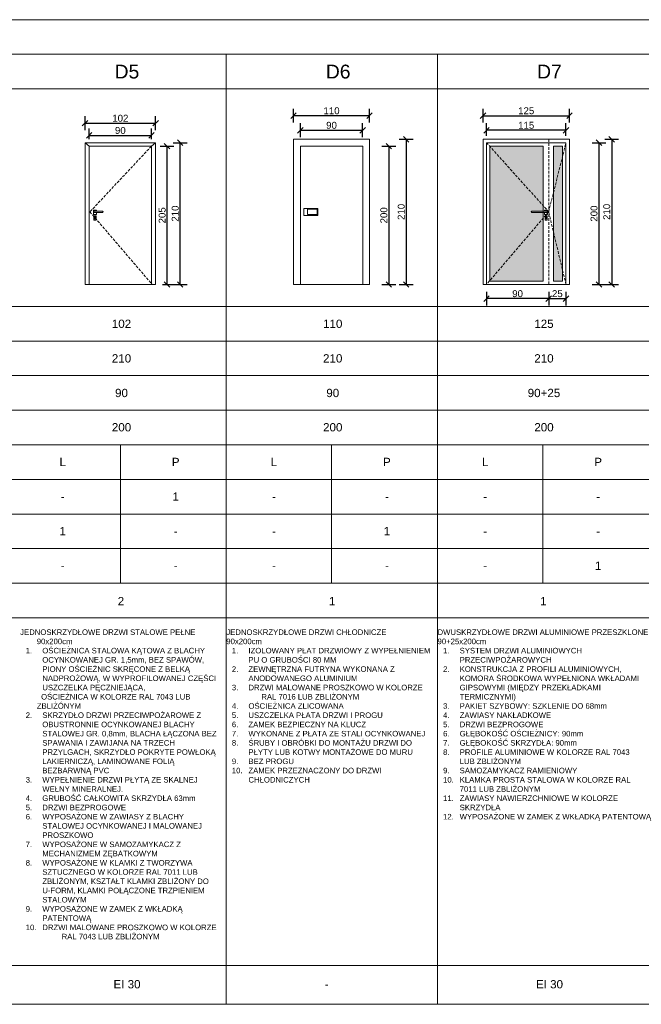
# Model space of a CAD drawing. Header units: millimetres. Extents: x -2720 to 125583, y -8970 to 34912.
# Tile 87 of 105: x 32283 to 33182, y 31447 to 32870. Entities that reach past the tile are written whole.
import ezdxf
from ezdxf.enums import TextEntityAlignment as Align

# ---------------------------------------------------------------- set-up
doc = ezdxf.new("R2010")
doc.units = ezdxf.units.MM
doc.linetypes.add('HIDDEN', pattern=[1.905, 1.27, -0.635])
doc.layers.add('A - hatch', color=253, linetype='Continuous', lineweight=5, transparency=0.6)
for name, color, linetype, lineweight in [('A - Opisy', 44, 'Continuous', 9), ('A_WIDOK', 141, 'Continuous', 13), ('DRZWI', 20, 'Continuous', 5), ('tabelka', 133, 'Continuous', 5)]:
    doc.layers.add(name, color=color, linetype=linetype, lineweight=lineweight)
doc.styles.add('ARIACE', font='arial.ttf')
doc.styles.get("Standard").update_dxf_attribs({"font": 'arial.ttf'})
doc.dimstyles.new('1 do 100', dxfattribs={"dimtxt": 10, "dimasz": 8, "dimexe": 10, "dimexo": 10, "dimgap": 2, "dimtad": 1, "dimdec": 0, "dimtxsty": 'Standard', "dimblk": 'OBLIQUE', "dimcen": 2.5, "dimadec": 0, "dimazin": 0, "dimtfac": 1, "dimtdec": 0, "dimtmove": 0, "dimatfit": 3, "dimldrblk": 'OBLIQUE', "dimfxl": 10, "dimfxlon": 1, "dimarcsym": 0})

# ---------------------------------------------------------------- blocks, each defined once
blk = doc.blocks.new('_Oblique')
at = {"color": 0, "linetype": 'ByBlock', "lineweight": -2}
blk.add_line((-0.5, -0.5), (0.5, 0.5), dxfattribs=at)
blk = doc.blocks.new('*D628')
at = {"layer": 'A_WIDOK', "color": 0, "linetype": 'ByBlock', "lineweight": -2, "transparency": 16777216}
for p, q in [((32383.7, 32697.2), (32383.7, 32712.8)), ((32473.7, 32697.2), (32473.7, 32712.8)), ((32383.7, 32702.8), (32473.7, 32702.8))]:
    blk.add_line(p, q, dxfattribs=at)
at = {"layer": 'Defpoints', "color": 0, "linetype": 'ByBlock', "transparency": 16777216}
for p in [(32473.7, 32702.8), (32383.7, 32687.2), (32473.7, 32687.2)]:
    blk.add_point(p, dxfattribs=at)
at = {"layer": 'A_WIDOK', "color": 0, "linetype": 'ByBlock', "lineweight": -2, "transparency": 16777216, "xscale": 8, "yscale": 8, "zscale": 8, "rotation": 180}
blk.add_blockref('_Oblique', (32383.7, 32702.8), dxfattribs=at)
at = {"layer": 'A_WIDOK', "color": 0, "linetype": 'ByBlock', "lineweight": -2, "transparency": 16777216, "xscale": 8, "yscale": 8, "zscale": 8}
blk.add_blockref('_Oblique', (32473.7, 32702.8), dxfattribs=at)
at = {"layer": 'A_WIDOK', "color": 0, "linetype": 'ByBlock', "transparency": 16777216, "insert": (32428.7, 32709.9), "char_height": 10, "attachment_point": 5}
blk.add_mtext('90', dxfattribs=at)
blk = doc.blocks.new('*D629')
at = {"layer": 'A_WIDOK', "color": 0, "linetype": 'ByBlock', "lineweight": -2, "transparency": 16777216}
for p, q in [((32377.7, 32710.4), (32377.7, 32730.4)), ((32479.7, 32710.4), (32479.7, 32730.4)), ((32377.7, 32720.4), (32479.7, 32720.4))]:
    blk.add_line(p, q, dxfattribs=at)
at = {"layer": 'Defpoints', "color": 0, "linetype": 'ByBlock', "transparency": 16777216}
for p in [(32479.7, 32720.4), (32377.7, 32692.2), (32479.7, 32692.2)]:
    blk.add_point(p, dxfattribs=at)
at = {"layer": 'A_WIDOK', "color": 0, "linetype": 'ByBlock', "lineweight": -2, "transparency": 16777216, "xscale": 8, "yscale": 8, "zscale": 8, "rotation": 180}
blk.add_blockref('_Oblique', (32377.7, 32720.4), dxfattribs=at)
at = {"layer": 'A_WIDOK', "color": 0, "linetype": 'ByBlock', "lineweight": -2, "transparency": 16777216, "xscale": 8, "yscale": 8, "zscale": 8}
blk.add_blockref('_Oblique', (32479.7, 32720.4), dxfattribs=at)
at = {"layer": 'A_WIDOK', "color": 0, "linetype": 'ByBlock', "transparency": 16777216, "insert": (32428.7, 32727.5), "char_height": 10, "width": 23.419, "attachment_point": 5}
blk.add_mtext('102', dxfattribs=at)
blk = doc.blocks.new('*D630')
at = {"layer": 'A_WIDOK', "color": 0, "linetype": 'ByBlock', "lineweight": -2, "transparency": 16777216}
for p, q in [((32486.3, 32687.2), (32506.3, 32687.2)), ((32496.3, 32487.2), (32496.3, 32687.2)), ((32489.7, 32487.2), (32506.3, 32487.2))]:
    blk.add_line(p, q, dxfattribs=at)
at = {"layer": 'Defpoints', "color": 0, "linetype": 'ByBlock', "transparency": 16777216}
for p in [(32474.7, 32687.2), (32496.3, 32687.2), (32479.7, 32487.2)]:
    blk.add_point(p, dxfattribs=at)
at = {"layer": 'A_WIDOK', "color": 0, "linetype": 'ByBlock', "lineweight": -2, "transparency": 16777216, "xscale": 8, "yscale": 8, "zscale": 8}
for p, rotation in [((32496.3, 32687.2), 90), ((32496.3, 32487.2), 270)]:
    blk.add_blockref('_Oblique', p, dxfattribs=dict(at, rotation=rotation))
at = {"layer": 'A_WIDOK', "color": 0, "linetype": 'ByBlock', "transparency": 16777216, "insert": (32489.2, 32587.2), "char_height": 10, "attachment_point": 5, "rotation": 90}
blk.add_mtext('205', dxfattribs=at)
blk = doc.blocks.new('*D631')
at = {"layer": 'A_WIDOK', "color": 0, "linetype": 'ByBlock', "lineweight": -2, "transparency": 16777216}
for p, q in [((32505.2, 32692.2), (32525.2, 32692.2)), ((32515.2, 32487.2), (32515.2, 32692.2)), ((32505.2, 32487.2), (32525.2, 32487.2))]:
    blk.add_line(p, q, dxfattribs=at)
at = {"layer": 'Defpoints', "color": 0, "linetype": 'ByBlock', "transparency": 16777216}
for p in [(32479.7, 32692.2), (32515.2, 32692.2), (32479.7, 32487.2)]:
    blk.add_point(p, dxfattribs=at)
at = {"layer": 'A_WIDOK', "color": 0, "linetype": 'ByBlock', "lineweight": -2, "transparency": 16777216, "xscale": 8, "yscale": 8, "zscale": 8}
for p, rotation in [((32515.2, 32692.2), 90), ((32515.2, 32487.2), 270)]:
    blk.add_blockref('_Oblique', p, dxfattribs=dict(at, rotation=rotation))
at = {"layer": 'A_WIDOK', "color": 0, "linetype": 'ByBlock', "transparency": 16777216, "insert": (32508.1, 32589.7), "char_height": 10, "attachment_point": 5, "rotation": 90}
blk.add_mtext('210', dxfattribs=at)
blk = doc.blocks.new('*D632')
at = {"layer": 'A_WIDOK', "color": 0, "linetype": 'ByBlock', "lineweight": -2, "transparency": 16777216}
for p, q in [((32953.3, 32721.2), (32953.3, 32741.2)), ((33078.3, 32721.2), (33078.3, 32741.2)), ((32953.3, 32731.2), (33078.3, 32731.2))]:
    blk.add_line(p, q, dxfattribs=at)
at = {"layer": 'Defpoints', "color": 0, "linetype": 'ByBlock', "transparency": 16777216}
for p in [(33078.3, 32731.2), (32953.3, 32697.2), (33078.3, 32697.2)]:
    blk.add_point(p, dxfattribs=at)
at = {"layer": 'A_WIDOK', "color": 0, "linetype": 'ByBlock', "lineweight": -2, "transparency": 16777216, "xscale": 8, "yscale": 8, "zscale": 8, "rotation": 180}
blk.add_blockref('_Oblique', (32953.3, 32731.2), dxfattribs=at)
at = {"layer": 'A_WIDOK', "color": 0, "linetype": 'ByBlock', "lineweight": -2, "transparency": 16777216, "xscale": 8, "yscale": 8, "zscale": 8}
blk.add_blockref('_Oblique', (33078.3, 32731.2), dxfattribs=at)
at = {"layer": 'A_WIDOK', "color": 0, "linetype": 'ByBlock', "transparency": 16777216, "insert": (33015.8, 32738.3), "char_height": 10, "attachment_point": 5}
blk.add_mtext('125', dxfattribs=at)
blk = doc.blocks.new('*D633')
at = {"layer": 'A_WIDOK', "color": 0, "linetype": 'ByBlock', "lineweight": -2, "transparency": 16777216}
for p, q in [((33129.4, 32697.2), (33149.4, 32697.2)), ((33139.4, 32697.2), (33139.4, 32487.2)), ((33129.4, 32487.2), (33149.4, 32487.2))]:
    blk.add_line(p, q, dxfattribs=at)
at = {"layer": 'Defpoints', "color": 0, "linetype": 'ByBlock', "transparency": 16777216}
for p in [(33078.3, 32697.2), (33078.3, 32487.2), (33139.4, 32487.2)]:
    blk.add_point(p, dxfattribs=at)
at = {"layer": 'A_WIDOK', "color": 0, "linetype": 'ByBlock', "lineweight": -2, "transparency": 16777216, "xscale": 8, "yscale": 8, "zscale": 8}
for p, rotation in [((33139.4, 32697.2), 90), ((33139.4, 32487.2), 270)]:
    blk.add_blockref('_Oblique', p, dxfattribs=dict(at, rotation=rotation))
at = {"layer": 'A_WIDOK', "color": 0, "linetype": 'ByBlock', "transparency": 16777216, "insert": (33132.3, 32592.2), "char_height": 10, "attachment_point": 5, "rotation": 90}
blk.add_mtext('210', dxfattribs=at)
blk = doc.blocks.new('*D634')
at = {"layer": 'A_WIDOK', "color": 0, "linetype": 'ByBlock', "lineweight": -2, "transparency": 16777216}
for p, q in [((33111, 32692.2), (33131, 32692.2)), ((33121, 32692.2), (33121, 32487.2)), ((33111, 32487.2), (33131, 32487.2))]:
    blk.add_line(p, q, dxfattribs=at)
at = {"layer": 'Defpoints', "color": 0, "linetype": 'ByBlock', "transparency": 16777216}
for p in [(33073.3, 32692.2), (33073.3, 32487.2), (33121, 32487.2)]:
    blk.add_point(p, dxfattribs=at)
at = {"layer": 'A_WIDOK', "color": 0, "linetype": 'ByBlock', "lineweight": -2, "transparency": 16777216, "xscale": 8, "yscale": 8, "zscale": 8}
for p, rotation in [((33121, 32692.2), 90), ((33121, 32487.2), 270)]:
    blk.add_blockref('_Oblique', p, dxfattribs=dict(at, rotation=rotation))
at = {"layer": 'A_WIDOK', "color": 0, "linetype": 'ByBlock', "transparency": 16777216, "insert": (33113.9, 32589.7), "char_height": 10, "attachment_point": 5, "rotation": 90}
blk.add_mtext('200', dxfattribs=at)
blk = doc.blocks.new('*D635')
at = {"layer": 'A_WIDOK', "color": 0, "linetype": 'ByBlock', "lineweight": -2, "transparency": 16777216}
for p, q in [((32958.3, 32476.8), (32958.3, 32456.8)), ((33048.3, 32476.8), (33048.3, 32456.8)), ((33048.3, 32466.8), (32958.3, 32466.8))]:
    blk.add_line(p, q, dxfattribs=at)
at = {"layer": 'Defpoints', "color": 0, "linetype": 'ByBlock', "transparency": 16777216}
for p in [(32958.3, 32487.2), (33048.3, 32487.2), (32958.3, 32466.8)]:
    blk.add_point(p, dxfattribs=at)
at = {"layer": 'A_WIDOK', "color": 0, "linetype": 'ByBlock', "lineweight": -2, "transparency": 16777216, "xscale": 8, "yscale": 8, "zscale": 8, "rotation": 180}
blk.add_blockref('_Oblique', (32958.3, 32466.8), dxfattribs=at)
at = {"layer": 'A_WIDOK', "color": 0, "linetype": 'ByBlock', "lineweight": -2, "transparency": 16777216, "xscale": 8, "yscale": 8, "zscale": 8}
blk.add_blockref('_Oblique', (33048.3, 32466.8), dxfattribs=at)
at = {"layer": 'A_WIDOK', "color": 0, "linetype": 'ByBlock', "transparency": 16777216, "insert": (33003.3, 32473.9), "char_height": 10, "attachment_point": 5}
blk.add_mtext('90', dxfattribs=at)
blk = doc.blocks.new('*D636')
at = {"layer": 'A_WIDOK', "color": 0, "linetype": 'ByBlock', "lineweight": -2, "transparency": 16777216}
for p, q in [((33048.3, 32476.8), (33048.3, 32456.8)), ((33073.3, 32476.8), (33073.3, 32456.8)), ((33048.3, 32466.8), (33073.3, 32466.8))]:
    blk.add_line(p, q, dxfattribs=at)
at = {"layer": 'Defpoints', "color": 0, "linetype": 'ByBlock', "transparency": 16777216}
for p in [(33048.3, 32487.2), (33073.3, 32487.2), (33073.3, 32466.8)]:
    blk.add_point(p, dxfattribs=at)
at = {"layer": 'A_WIDOK', "color": 0, "linetype": 'ByBlock', "lineweight": -2, "transparency": 16777216, "xscale": 8, "yscale": 8, "zscale": 8, "rotation": 180}
blk.add_blockref('_Oblique', (33048.3, 32466.8), dxfattribs=at)
at = {"layer": 'A_WIDOK', "color": 0, "linetype": 'ByBlock', "lineweight": -2, "transparency": 16777216, "xscale": 8, "yscale": 8, "zscale": 8}
blk.add_blockref('_Oblique', (33073.3, 32466.8), dxfattribs=at)
at = {"layer": 'A_WIDOK', "color": 0, "linetype": 'ByBlock', "transparency": 16777216, "insert": (33060.8, 32473.9), "char_height": 10, "attachment_point": 5}
blk.add_mtext('25', dxfattribs=at)
blk = doc.blocks.new('*D637')
at = {"layer": 'A_WIDOK', "color": 0, "linetype": 'ByBlock', "lineweight": -2, "transparency": 16777216}
for p, q in [((32958.3, 32702.2), (32958.3, 32720.2)), ((33073.3, 32710.2), (32958.3, 32710.2)), ((33073.3, 32702.2), (33073.3, 32720.2))]:
    blk.add_line(p, q, dxfattribs=at)
at = {"layer": 'Defpoints', "color": 0, "linetype": 'ByBlock', "transparency": 16777216}
for p in [(32958.3, 32710.2), (32958.3, 32692.2), (33073.3, 32692.2)]:
    blk.add_point(p, dxfattribs=at)
at = {"layer": 'A_WIDOK', "color": 0, "linetype": 'ByBlock', "lineweight": -2, "transparency": 16777216, "xscale": 8, "yscale": 8, "zscale": 8, "rotation": 180}
blk.add_blockref('_Oblique', (32958.3, 32710.2), dxfattribs=at)
at = {"layer": 'A_WIDOK', "color": 0, "linetype": 'ByBlock', "lineweight": -2, "transparency": 16777216, "xscale": 8, "yscale": 8, "zscale": 8}
blk.add_blockref('_Oblique', (33073.3, 32710.2), dxfattribs=at)
at = {"layer": 'A_WIDOK', "color": 0, "linetype": 'ByBlock', "transparency": 16777216, "insert": (33015.8, 32717.3), "char_height": 10, "attachment_point": 5}
blk.add_mtext('115', dxfattribs=at)
blk = doc.blocks.new('*D662')
at = {"layer": 'A_WIDOK', "color": 0, "linetype": 'ByBlock', "lineweight": -2, "transparency": 16777216}
for p, q in [((32689.2, 32700.2), (32689.2, 32720.2)), ((32689.2, 32710.2), (32779.2, 32710.2)), ((32779.2, 32700.2), (32779.2, 32720.2))]:
    blk.add_line(p, q, dxfattribs=at)
at = {"layer": 'Defpoints', "color": 0, "linetype": 'ByBlock', "transparency": 16777216}
for p in [(32779.2, 32710.2), (32689.2, 32687.2), (32779.2, 32687.2)]:
    blk.add_point(p, dxfattribs=at)
at = {"layer": 'A_WIDOK', "color": 0, "linetype": 'ByBlock', "lineweight": -2, "transparency": 16777216, "xscale": 8, "yscale": 8, "zscale": 8, "rotation": 180}
blk.add_blockref('_Oblique', (32689.2, 32710.2), dxfattribs=at)
at = {"layer": 'A_WIDOK', "color": 0, "linetype": 'ByBlock', "lineweight": -2, "transparency": 16777216, "xscale": 8, "yscale": 8, "zscale": 8}
blk.add_blockref('_Oblique', (32779.2, 32710.2), dxfattribs=at)
at = {"layer": 'A_WIDOK', "color": 0, "linetype": 'ByBlock', "transparency": 16777216, "insert": (32734.2, 32717.3), "char_height": 10, "attachment_point": 5}
blk.add_mtext('90', dxfattribs=at)
blk = doc.blocks.new('*D663')
at = {"layer": 'A_WIDOK', "color": 0, "linetype": 'ByBlock', "lineweight": -2, "transparency": 16777216}
for p, q in [((32679.2, 32721.2), (32679.2, 32741.2)), ((32789.2, 32721.2), (32789.2, 32741.2)), ((32789.2, 32731.2), (32679.2, 32731.2))]:
    blk.add_line(p, q, dxfattribs=at)
at = {"layer": 'Defpoints', "color": 0, "linetype": 'ByBlock', "transparency": 16777216}
for p in [(32679.2, 32731.2), (32679.2, 32697.2), (32789.2, 32697.2)]:
    blk.add_point(p, dxfattribs=at)
at = {"layer": 'A_WIDOK', "color": 0, "linetype": 'ByBlock', "lineweight": -2, "transparency": 16777216, "xscale": 8, "yscale": 8, "zscale": 8, "rotation": 180}
blk.add_blockref('_Oblique', (32679.2, 32731.2), dxfattribs=at)
at = {"layer": 'A_WIDOK', "color": 0, "linetype": 'ByBlock', "lineweight": -2, "transparency": 16777216, "xscale": 8, "yscale": 8, "zscale": 8}
blk.add_blockref('_Oblique', (32789.2, 32731.2), dxfattribs=at)
at = {"layer": 'A_WIDOK', "color": 0, "linetype": 'ByBlock', "transparency": 16777216, "insert": (32734.2, 32738.3), "char_height": 10, "attachment_point": 5}
blk.add_mtext('110', dxfattribs=at)
blk = doc.blocks.new('*D664')
at = {"layer": 'A_WIDOK', "color": 0, "linetype": 'ByBlock', "lineweight": -2, "transparency": 16777216}
for p, q in [((32807, 32687.2), (32827, 32687.2)), ((32817, 32687.2), (32817, 32487.2)), ((32807, 32487.2), (32827, 32487.2))]:
    blk.add_line(p, q, dxfattribs=at)
at = {"layer": 'Defpoints', "color": 0, "linetype": 'ByBlock', "transparency": 16777216}
for p in [(32779.2, 32687.2), (32779.2, 32487.2), (32817, 32487.2)]:
    blk.add_point(p, dxfattribs=at)
at = {"layer": 'A_WIDOK', "color": 0, "linetype": 'ByBlock', "lineweight": -2, "transparency": 16777216, "xscale": 8, "yscale": 8, "zscale": 8}
for p, rotation in [((32817, 32687.2), 90), ((32817, 32487.2), 270)]:
    blk.add_blockref('_Oblique', p, dxfattribs=dict(at, rotation=rotation))
at = {"layer": 'A_WIDOK', "color": 0, "linetype": 'ByBlock', "transparency": 16777216, "insert": (32809.9, 32587.2), "char_height": 10, "attachment_point": 5, "rotation": 90}
blk.add_mtext('200', dxfattribs=at)
blk = doc.blocks.new('*D665')
at = {"layer": 'A_WIDOK', "color": 0, "linetype": 'ByBlock', "lineweight": -2, "transparency": 16777216}
for p, q in [((32832.1, 32697.2), (32852.1, 32697.2)), ((32842.1, 32697.2), (32842.1, 32487.2)), ((32832.1, 32487.2), (32852.1, 32487.2))]:
    blk.add_line(p, q, dxfattribs=at)
at = {"layer": 'Defpoints', "color": 0, "linetype": 'ByBlock', "transparency": 16777216}
for p in [(32789.2, 32697.2), (32789.2, 32487.2), (32842.1, 32487.2)]:
    blk.add_point(p, dxfattribs=at)
at = {"layer": 'A_WIDOK', "color": 0, "linetype": 'ByBlock', "lineweight": -2, "transparency": 16777216, "xscale": 8, "yscale": 8, "zscale": 8}
for p, rotation in [((32842.1, 32697.2), 90), ((32842.1, 32487.2), 270)]:
    blk.add_blockref('_Oblique', p, dxfattribs=dict(at, rotation=rotation))
at = {"layer": 'A_WIDOK', "color": 0, "linetype": 'ByBlock', "transparency": 16777216, "insert": (32835, 32592.2), "char_height": 10, "attachment_point": 5, "rotation": 90}
blk.add_mtext('210', dxfattribs=at)

msp = doc.modelspace()

# ---------------------------------------------------------------- hatches: boundary and pattern name
at = {"layer": 'A - hatch', "true_color": 0xadddf7}
h = msp.add_hatch(color=141, dxfattribs=at)
h.dxf.hatch_style = 1
h.paths.add_polyline_path([(32963.3, 32492.2), (33040.3, 32492.21), (33040.3, 32687.21), (32963.3, 32687.2)])
h = msp.add_hatch(color=141, dxfattribs=at)
h.dxf.hatch_style = 1
h.paths.add_polyline_path([(33055.3, 32492.21), (33068.3, 32492.2), (33068.3, 32687.2), (33055.3, 32687.21)])

# ---------------------------------------------------------------- linework, layer by layer
at = {"layer": 'A_WIDOK', "linetype": 'HIDDEN', "ltscale": 3}
msp.add_line((33048.29, 32697.2), (33048.29, 32487.2), dxfattribs=at)
for points in [[(32473.71, 32687.2), (32384.71, 32592.2), (32474.71, 32487.2)], [(32958.3, 32692.2), (33048.15, 32592.48), (32958.3, 32487.2)], [(33073.3, 32487.2), (33048.29, 32592.2), (33073.3, 32692.2)]]:
    msp.add_lwpolyline(points, dxfattribs=at)
at = {"layer": 'DRZWI'}
for p, q in [((32383.71, 32687.2), (32377.71, 32692.2)), ((32473.71, 32687.2), (32479.71, 32692.2)), ((33040.31, 32687.2), (33040.29, 32492.2)), ((33055.31, 32687.2), (33055.29, 32492.2))]:
    msp.add_line(p, q, dxfattribs=at)
for points in [[(32679.25, 32697.2), (32789.25, 32697.2), (32789.25, 32487.2), (32679.25, 32487.2)], [(32953.3, 32487.2), (33078.3, 32487.2), (33078.3, 32697.2), (32953.3, 32697.2)], [(32689.25, 32687.2), (32779.25, 32687.2), (32779.25, 32487.2), (32689.25, 32487.2)], [(32694.25, 32597.2), (32714.25, 32597.2), (32714.25, 32587.2), (32694.25, 32587.2)], [(32699.25, 32596.2), (32713.25, 32596.2), (32713.25, 32588.2), (32699.25, 32588.2)]]:
    msp.add_lwpolyline(points, close=True, dxfattribs=at)
for points in [[(32377.71, 32487.2), (32377.71, 32692.2), (32479.71, 32692.2), (32479.71, 32487.2), (32377.71, 32487.2)], [(32383.71, 32487.2), (32383.71, 32687.2), (32473.71, 32687.2), (32473.71, 32487.2)], [(32958.3, 32487.2), (32958.3, 32692.2), (33073.3, 32692.2), (33073.3, 32487.2)], [(33040.31, 32687.2), (32963.3, 32687.2), (32963.3, 32492.2), (33040.29, 32492.2)], [(33055.29, 32492.2), (33068.3, 32492.2), (33068.3, 32687.2), (33055.31, 32687.2)], [(32390.92, 32593.22), (32402.74, 32593.24)], [(32391.83, 32583.79), (32391.83, 32582.01)], [(32392.2, 32583.79), (32392.2, 32582)], [(33045.68, 32593.22), (33023.86, 32593.24)], [(33044.4, 32583.79), (33044.4, 32582)], [(33044.77, 32583.79), (33044.77, 32582.01)]]:
    msp.add_lwpolyline(points, dxfattribs=at)
for points in [[(32394.17, 32593.23), (32394.17, 32594.07, 0.4707029), (32393.45, 32594.82), (32390.56, 32594.82, 0.3870514), (32389.86, 32594.07), (32389.86, 32589.07, 0.3800833), (32390.58, 32588.32), (32393.45, 32588.32, 0.3440053), (32394.17, 32589.07), (32394.17, 32591.17)], [(32390.92, 32593.22, 0.6968402), (32390.92, 32591.17), (32402.74, 32591.17)], [(33045.68, 32593.22, -0.6968402), (33045.67, 32591.17), (33023.86, 32591.17)], [(33042.43, 32593.23), (33042.43, 32594.07, -0.4707029), (33043.15, 32594.82), (33046.04, 32594.82, -0.3870514), (33046.74, 32594.07), (33046.74, 32589.07, -0.3800833), (33046.02, 32588.32), (33043.15, 32588.32, -0.3440053), (33042.43, 32589.07), (33042.43, 32591.17)]]:
    msp.add_lwpolyline(points, format="xyb", dxfattribs=at)
for points in [[(32391.17, 32580.03), (32392.87, 32580.03, 0.3440053), (32393.62, 32580.81), (32393.62, 32585.75, 0.4707029), (32392.87, 32586.53), (32391.16, 32586.53, 0.3870514), (32390.42, 32585.75), (32390.42, 32580.81, 0.3800833)], [(33045.43, 32580.03), (33043.73, 32580.03, -0.3440053), (33042.98, 32580.81), (33042.98, 32585.75, -0.4707029), (33043.73, 32586.53), (33045.44, 32586.53, -0.3870514), (33046.18, 32585.75), (33046.18, 32580.81, -0.3800833)]]:
    msp.add_lwpolyline(points, format="xyb", close=True, dxfattribs=at)
for centre in [(32392.01, 32584.47), (33044.58, 32584.47)]:
    msp.add_circle(centre, 0.704, dxfattribs=at)
for centre, radius, start, end in [((32392.01, 32582), 0.187, 179.98289, 0.01711), ((32402.62, 32592.2), 1.04, 276.76216, 83.23784), ((33023.98, 32592.2), 1.04, 96.76216, 263.23784), ((33044.58, 32582), 0.187, 179.98289, 0.01711)]:
    msp.add_arc(centre, radius, start, end, dxfattribs=at)
at = {"layer": 'tabelka'}
for p, q in [((30290.81, 32870.03), (33804.16, 32870.03)), ((30290.81, 32820.03), (33804.16, 32820.03)), ((32582.01, 32820.03), (32582.01, 31446.62)), ((32887.55, 32820.03), (32887.55, 31446.62)), ((30290.81, 32770.03), (33804.16, 32770.03)), ((30290.81, 32455.42), (33804.16, 32455.42)), ((30400.63, 32405.42), (33804.16, 32405.42)), ((30290.81, 32355.42), (33804.16, 32355.42)), ((30400.63, 32305.42), (33804.16, 32305.42)), ((30290.81, 32255.42), (33804.16, 32255.42)), ((30290.81, 32205.42), (33804.16, 32205.42)), ((30333.44, 32205.42), (33804.16, 32205.42)), ((30333.44, 32155.42), (33804.16, 32155.42)), ((30333.44, 32105.42), (33804.16, 32105.42)), ((30290.81, 32055.42), (33804.16, 32055.42)), ((30333.44, 32055.42), (33804.16, 32055.42)), ((30290.81, 32005.42), (33804.16, 32005.42)), ((30290.81, 31502.85), (33804.16, 31502.85)), ((30290.81, 31446.62), (33804.16, 31446.62))]:
    msp.add_line(p, q, dxfattribs=at)
for points in [[(32428.71, 32255.42), (32428.71, 32055.42)], [(32734.25, 32255.42), (32734.25, 32055.42)], [(33039.78, 32255.42), (33039.78, 32055.42)]]:
    msp.add_lwpolyline(points, dxfattribs=at)

# ---------------------------------------------------------------- texts
at = {"layer": 'A - Opisy', "style": 'ARIACE'}
for s, p in [('D5', (32438.27, 32795.03)), ('D6', (32743.81, 32795.03)), ('D7', (33049.34, 32795.03))]:
    msp.add_text(s, height=20, dxfattribs=at).set_placement(p, align=Align.MIDDLE_CENTER)
at = {"layer": 'A - Opisy'}
for s, p in [('102', (32430.39, 32430.42)), ('110', (32735.92, 32430.42)), ('125', (33041.46, 32430.42)), ('210', (32430.39, 32380.42)), ('210', (32735.92, 32380.42)), ('210', (33041.46, 32380.42)), ('90', (32430.41, 32330.42)), ('90', (32735.95, 32330.42)), ('90+25', (33041.49, 32330.42)), ('200', (32430.41, 32280.85)), ('200', (32735.95, 32280.85)), ('200', (33041.49, 32280.85)), ('L', (32345.37, 32230.68)), ('P', (32508.77, 32230.68)), ('L', (32650.9, 32230.68)), ('P', (32814.31, 32230.68)), ('L', (32956.44, 32230.68)), ('P', (33119.84, 32230.68)), ('1', (32508.77, 32180.68)), ('-', (32345.37, 32180.68)), ('-', (32650.9, 32180.68)), ('-', (32814.31, 32180.68)), ('-', (32956.44, 32180.68)), ('-', (33119.84, 32180.68)), ('1', (32345.37, 32130.68)), ('-', (32508.77, 32130.68)), ('-', (32650.9, 32130.68)), ('1', (32814.31, 32130.68)), ('-', (32956.44, 32130.68)), ('-', (33119.84, 32130.68)), ('1', (33119.84, 32080.68)), ('-', (32345.37, 32080.68)), ('-', (32508.77, 32080.68)), ('-', (32650.9, 32080.68)), ('-', (32814.31, 32080.68)), ('-', (32956.44, 32080.68)), ('2', (32429.57, 32029.46)), ('1', (32735.11, 32029.46)), ('1', (33040.64, 32029.46))]:
    msp.add_text(s, height=12, dxfattribs=at).set_placement(p, align=Align.MIDDLE_CENTER)
for s, p in [('EI 30', (32418.8, 31469.64)), ('-', (32724.33, 31469.64)), ('EI 30', (33029.87, 31469.64))]:
    msp.add_text(s, height=12, dxfattribs=at).set_placement(p)
at = {"layer": 'A - Opisy', "char_height": 8, "width": 295.9317, "attachment_point": 1}
for s, insert in [('\\pxi-3,l4,t4;JEDNOSKRZYDŁOWE DRZWI STALOWE PEŁNE 90x200cm\\P\\pl5,t5;1.^IOŚCIEŻNICA STALOWA KĄTOWA Z BLACHY OCYNKOWANEJ GR. 1,5mm, BEZ SPAWÓW, PIONY OŚCIEŻNIC SKRĘCONE Z BELKĄ NADPROŻOWĄ, W WYPROFILOWANEJ CZĘŚCI USZCZELKA PĘCZNIEJĄCA,\\P\\pl4,t4;^I  OŚCIEŻNICA W KOLORZE RAL 7043 LUB ZBLIŻÓNYM\\P\\pl5,t5;2.^ISKRZYDŁO DRZWI PRZECIWPOŻAROWE Z OBUSTRONNIE OCYNKOWANEJ BLACHY STALOWEJ GR. 0,8mm, BLACHA ŁĄCZONA BEZ SPAWANIA I ZAWIJANA NA TRZECH PRZYLGACH, SKRZYDŁO POKRYTE POWŁOKĄ LAKIERNICZĄ, LAMINOWANE FOLIĄ BEZBARWNĄ PVC\\P3.^IWYPEŁNIENIE DRZWI PŁYTĄ ZE SKALNEJ WEŁNY MINERALNEJ.\\P4.^IGRUBOŚĆ CAŁKOWITA SKRZYDŁA 63mm\\P5.^IDRZWI BEZPROGOWE\\P6.^IWYPOSAŻONE W ZAWIASY Z BLACHY STALOWEJ OCYNKOWANEJ I MALOWANEJ PROSZKOWO\\P7.^IWYPOSAŻONE W SAMOZAMYKACZ Z MECHANIZMEM ZĘBATKOWYM\\P8.^IWYPOSAŻONE W KLAMKI Z TWORZYWA SZTUCZNEGO W KOLORZE RAL 7011 LUB ZBLIŻONYM, KSZTAŁT KLAMKI ZBLIŻONY DO U-FORM, KLAMKI POŁĄCZONE TRZPIENIEM STALOWYM\\P9.^IWYPOSAŻONE W ZAMEK Z WKŁADKĄ PATENTOWĄ\\P10.^IDRZWI MALOWANE PROSZKOWO W KOLORZE           RAL 7043 LUB ZBLIŻONYM', (32275.86, 31988.59)), ('JEDNOSKRZYDŁOWE DRZWI CHŁODNICZE\\P90x200cm\\P\\pxi-3,l4,t4;1.^IIZOLOWANY PŁAT DRZWIOWY Z WYPEŁNIENIEM PU O GRUBOŚCI 80 MM\\P2.^IZEWNĘTRZNA FUTRYNA WYKONANA Z ANODOWANEGO ALUMINIUM\\P3.^IDRZWI MALOWANE PROSZKOWO W KOLORZE           RAL 7016 LUB ZBLIŻONYM\\P4.^IOŚCIEŻNICA ZLICOWANA\\P5.^IUSZCZELKA PŁATA DRZWI I PROGU\\P6.^IZAMEK BEZPIECZNY NA KLUCZ\\P7.^IWYKONANE Z PŁATA ZE STALI OCYNKOWANEJ\\P8.^IŚRUBY I OBRÓBKI DO MONTAŻU DRZWI DO PŁYTY LUB KOTWY MONTAŻOWE DO MURU\\P9.^IBEZ PROGU\\P10.^IZAMEK PRZEZNACZONY DO DRZWI CHŁODNICZYCH', (32582.01, 31988.59)), ('DWUSKRZYDŁOWE DRZWI ALUMINIOWE PRZESZKLONE\\P90+25x200cm\\P\\pxi-3,l4,t4;1.^ISYSTEM DRZWI ALUMINIOWYCH PRZECIWPOŻAROWYCH\\P2.^IKONSTRUKCJA Z PROFILI ALUMINIOWYCH, KOMORA ŚRODKOWA WYPEŁNIONA WKŁADAMI GIPSOWYMI (MIĘDZY PRZEKŁADKAMI TERMICZNYMI)\\P3.^IPAKIET SZYBOWY: SZKLENIE DO 68mm\\P4.^IZAWIASY NAKŁADKOWE\\P5.^IDRZWI BEZPROGOWE\\P6.^IGŁĘBOKOŚĆ OŚCIEŻNICY: 90mm\\P7.^IGŁĘBOKOŚĆ SKRZYDŁA: 90mm\\P8.^IPROFILE ALUMINIOWE W KOLORZE RAL 7043 LUB ZBLIŻONYM\\P9.^ISAMOZAMYKACZ RAMIENIOWY\\P10.^IKLAMKA PROSTA STALOWA W KOLORZE RAL 7011 LUB ZBLIŻONYM\\P11.^IZAWIASY NAWIERZCHNIOWE W KOLORZE SKRZYDŁA\\P12.^IWYPOSAŻONE W ZAMEK Z WKŁADKĄ PATENTOWĄ', (32887.55, 31988.59))]:
    msp.add_mtext(s, dxfattribs=dict(at, insert=insert))

# ---------------------------------------------------------------- dimensions: what is measured, and where the dimension line sits
at = {"layer": 'A_WIDOK', "linetype": 'ByBlock'}
for base, p1, p2, picture, middle in [((32679.25, 32731.21), (32789.25, 32697.2), (32679.25, 32697.2), '*D663', (32734.25, 32738.32)), ((33078.3, 32731.21), (32953.3, 32697.2), (33078.3, 32697.2), '*D632', (33015.8, 32738.32)), ((32479.71, 32720.41), (32377.71, 32692.2), (32479.71, 32692.2), '*D629', (32428.71, 32727.52)), ((32473.71, 32702.75), (32383.71, 32687.2), (32473.71, 32687.2), '*D628', (32428.71, 32709.86)), ((32779.25, 32710.15), (32689.25, 32687.2), (32779.25, 32687.2), '*D662', (32734.25, 32717.26)), ((32958.3, 32710.15), (33073.3, 32692.2), (32958.3, 32692.2), '*D637', (33015.8, 32717.26)), ((32958.3, 32466.8), (33048.29, 32487.2), (32958.3, 32487.2), '*D635', (33003.29, 32473.9)), ((33073.3, 32466.8), (33048.29, 32487.2), (33073.3, 32487.2), '*D636', (33060.79, 32473.9))]:
    dim = msp.add_linear_dim(base=base, p1=p1, p2=p2, dimstyle='1 do 100', dxfattribs=at)
    dim.commit()
    dim.dimension.update_dxf_attribs({"geometry": picture, "text_midpoint": middle})
for base, p1, p2, text, picture, middle in [((32515.23, 32692.2), (32479.71, 32487.2), (32479.71, 32692.2), '210', '*D631', (32508.12, 32589.7)), ((33120.97, 32487.2), (33073.3, 32692.2), (33073.3, 32487.2), '200', '*D634', (33113.87, 32589.7)), ((32496.26, 32687.2), (32479.71, 32487.2), (32474.71, 32687.2), '205', '*D630', (32489.16, 32587.2))]:
    dim = msp.add_linear_dim(base=base, p1=p1, p2=p2, angle=90, text=text, dimstyle='1 do 100', dxfattribs=at)
    dim.commit()
    dim.dimension.update_dxf_attribs({"geometry": picture, "text_midpoint": middle})
for base, p1, p2, picture, middle in [((32842.08, 32487.2), (32789.25, 32697.2), (32789.25, 32487.2), '*D665', (32834.98, 32592.2)), ((33139.44, 32487.2), (33078.3, 32697.2), (33078.3, 32487.2), '*D633', (33132.34, 32592.2)), ((32817, 32487.2), (32779.25, 32687.2), (32779.25, 32487.2), '*D664', (32809.89, 32587.2))]:
    dim = msp.add_linear_dim(base=base, p1=p1, p2=p2, angle=90, dimstyle='1 do 100', dxfattribs=at)
    dim.commit()
    dim.dimension.update_dxf_attribs({"geometry": picture, "text_midpoint": middle})

doc.saveas('drawing.dxf')
